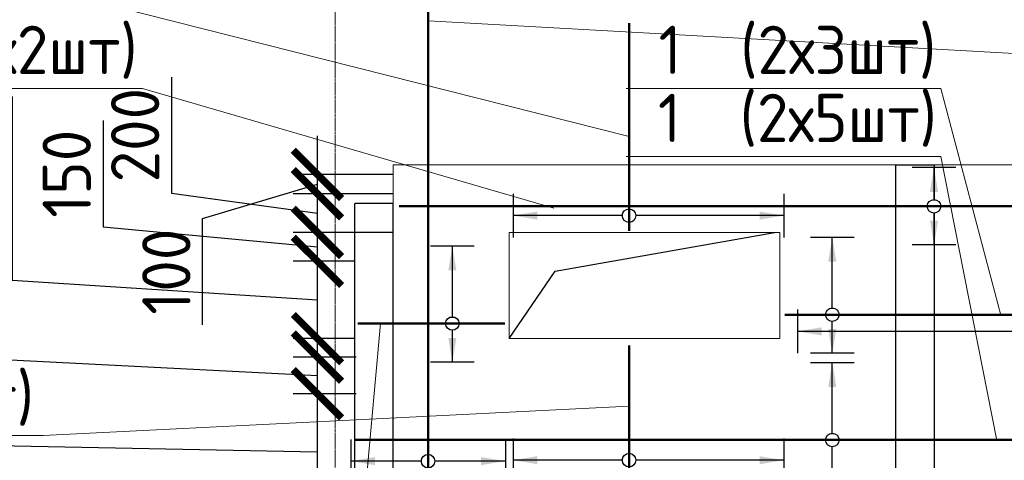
# Model space of a CAD drawing. Header units: millimetres. Extents: x 247266 to 730847, y -636031 to 10052.
# Tile 103 of 196: x 553802 to 558897, y -307184 to -304903. Entities that reach past the tile are written whole.
import ezdxf
from ezdxf import colors
from ezdxf.entities.mleader import LeaderData, LeaderLine
from ezdxf.math import Vec2, Vec3

# ---------------------------------------------------------------- set-up
doc = ezdxf.new("R2010")
doc.units = ezdxf.units.MM
doc.set_wipeout_variables(frame=1)
for name, pattern in [('______5', [1100, 800, -100, 100, -100]), ('________', [0]), ('HIDDEN2', [4.7625, 3.175, -1.5875]), ('осевая', [50.8, 31.75, -6.35, 6.35, -6.35])]:
    doc.linetypes.add(name, pattern=pattern)
for name, color, linetype, lineweight in [('Standard', 7, 'Continuous', 25), ('АрмСтер', 7, 'Continuous', 50), ('Оси', 7, '______5', 18), ('подоснова', 7, 'Continuous', 5)]:
    doc.layers.add(name, color=color, linetype=linetype, lineweight=lineweight)
doc.layers.add('РАЗМЕРЫ', color=7, linetype='Continuous')
doc.styles.add('GOST-2.304_Type-B', font='GOST_Common.ttf')
doc.dimstyles.new('СПДС', dxfattribs={"dimscale": 100, "dimtxt": 2.5, "dimasz": 2.5, "dimexe": 1.25, "dimexo": 0, "dimtad": 1, "dimdec": 0, "dimtxsty": 'GOST-2.304_Type-B', "dimblk": 'ARCHTICK', "dimcen": 2.5, "dimdle": 2, "dimadec": 0, "dimazin": 2, "dimtfac": 0.75, "dimtdec": 0, "dimtmove": 1, "dimatfit": 3, "dimfxl": 1, "dimtolj": 1, "dimarcsym": 1})

# ---------------------------------------------------------------- blocks, each defined once
blk = doc.blocks.new('*U3044')
at = {"layer": 'РАЗМЕРЫ'}
for p, q in [((112.5, 400), (-112.5, 400)), ((112.5, -400), (-112.5, -400))]:
    blk.add_line(p, q, dxfattribs=at)
at = {"layer": 'РАЗМЕРЫ', "ltscale": 15}
blk.add_line((0, -400), (0, 400), dxfattribs=at)
at = {"layer": 'РАЗМЕРЫ'}
for points in [[(0, 400), (20.9, 274.8), (-20.9, 274.8)], [(0, -400), (20.9, -274.8), (-20.9, -274.8)]]:
    blk.add_solid(points, dxfattribs=at)
at = {"linetype": 'Continuous', "lineweight": 0}
blk.add_wipeout([(35, 0), (28.3, 20.6), (10.8, 33.3), (-10.8, 33.3), (-28.3, 20.6), (-35, 0), (-28.3, -20.6), (-10.8, -33.3), (10.8, -33.3), (28.3, -20.6)], dxfattribs=at)
at = {"color": 0, "linetype": 'ByBlock', "lineweight": -2, "ltscale": 100}
blk.add_line((-1593.5, 0), (2391.5, 0), dxfattribs=at)
at = {"layer": 'РАЗМЕРЫ'}
blk.add_circle((0, 0), 35, dxfattribs=at)
blk = doc.blocks.new('*U3038')
at = {"layer": 'РАЗМЕРЫ'}
for p, q in [((112.5, 1400), (-112.5, 1400)), ((112.5, -1600), (-112.5, -1600))]:
    blk.add_line(p, q, dxfattribs=at)
at = {"layer": 'РАЗМЕРЫ', "ltscale": 15}
blk.add_line((0, -1600), (0, 1400), dxfattribs=at)
at = {"layer": 'РАЗМЕРЫ'}
for points in [[(0, 1400), (20.9, 1274.8), (-20.9, 1274.8)], [(0, -1600), (20.9, -1474.8), (-20.9, -1474.8)]]:
    blk.add_solid(points, dxfattribs=at)
at = {"linetype": 'Continuous', "lineweight": 0}
blk.add_wipeout([(35, 0), (28.3, 20.6), (10.8, 33.3), (-10.8, 33.3), (-28.3, 20.6), (-35, 0), (-28.3, -20.6), (-10.8, -33.3), (10.8, -33.3), (28.3, -20.6)], dxfattribs=at)
at = {"color": 0, "linetype": 'ByBlock', "lineweight": -2, "ltscale": 100}
blk.add_line((-2263.2, 0), (1716.8, 0), dxfattribs=at)
at = {"layer": 'РАЗМЕРЫ'}
blk.add_circle((0, 0), 35, dxfattribs=at)
blk = doc.blocks.new('*U3057')
at = {"layer": 'РАЗМЕРЫ'}
for p, q in [((112.5, 600), (-112.5, 600)), ((112.5, -800), (-112.5, -800))]:
    blk.add_line(p, q, dxfattribs=at)
at = {"layer": 'РАЗМЕРЫ', "ltscale": 15}
blk.add_line((0, -800), (0, 600), dxfattribs=at)
at = {"layer": 'РАЗМЕРЫ'}
for points in [[(0, 600), (20.9, 474.8), (-20.9, 474.8)], [(0, -800), (20.9, -674.8), (-20.9, -674.8)]]:
    blk.add_solid(points, dxfattribs=at)
at = {"linetype": 'Continuous', "lineweight": 0}
blk.add_wipeout([(35, 0), (28.3, 20.6), (10.8, 33.3), (-10.8, 33.3), (-28.3, 20.6), (-35, 0), (-28.3, -20.6), (-10.8, -33.3), (10.8, -33.3), (28.3, -20.6)], dxfattribs=at)
at = {"color": 0, "linetype": 'ByBlock', "lineweight": -2, "ltscale": 100}
blk.add_line((-135.8, 0), (594.2, 0), dxfattribs=at)
at = {"layer": 'РАЗМЕРЫ'}
blk.add_circle((0, 0), 35, dxfattribs=at)
blk = doc.blocks.new('*U3056')
at = {"layer": 'РАЗМЕРЫ'}
for p, q in [((112.5, 600), (-112.5, 600)), ((112.5, -800), (-112.5, -800))]:
    blk.add_line(p, q, dxfattribs=at)
at = {"layer": 'РАЗМЕРЫ', "ltscale": 15}
blk.add_line((0, -800), (0, 600), dxfattribs=at)
at = {"layer": 'РАЗМЕРЫ'}
for points in [[(0, 600), (20.9, 474.8), (-20.9, 474.8)], [(0, -800), (20.9, -674.8), (-20.9, -674.8)]]:
    blk.add_solid(points, dxfattribs=at)
at = {"linetype": 'Continuous', "lineweight": 0}
blk.add_wipeout([(35, 0), (28.3, 20.6), (10.8, 33.3), (-10.8, 33.3), (-28.3, 20.6), (-35, 0), (-28.3, -20.6), (-10.8, -33.3), (10.8, -33.3), (28.3, -20.6)], dxfattribs=at)
at = {"color": 0, "linetype": 'ByBlock', "lineweight": -2, "ltscale": 100}
blk.add_line((-79, 0), (996, 0), dxfattribs=at)
at = {"layer": 'РАЗМЕРЫ'}
blk.add_circle((0, 0), 35, dxfattribs=at)
blk = doc.blocks.new('*U3035')
at = {"layer": 'РАЗМЕРЫ'}
for p, q in [((112.5, 200), (-112.5, 200)), ((112.5, -200), (-112.5, -200))]:
    blk.add_line(p, q, dxfattribs=at)
at = {"layer": 'РАЗМЕРЫ', "ltscale": 15}
blk.add_line((0, -200), (0, 200), dxfattribs=at)
at = {"layer": 'РАЗМЕРЫ'}
for points in [[(0, 200), (20.9, 74.8), (-20.9, 74.8)], [(0, -200), (20.9, -74.8), (-20.9, -74.8)]]:
    blk.add_solid(points, dxfattribs=at)
at = {"linetype": 'Continuous', "lineweight": 0}
blk.add_wipeout([(35, 0), (28.3, 20.6), (10.8, 33.3), (-10.8, 33.3), (-28.3, 20.6), (-35, 0), (-28.3, -20.6), (-10.8, -33.3), (10.8, -33.3), (28.3, -20.6)], dxfattribs=at)
at = {"color": 0, "linetype": 'ByBlock', "lineweight": -2, "ltscale": 100}
blk.add_line((-2766.8, 0), (1748.2, 0), dxfattribs=at)
at = {"layer": 'РАЗМЕРЫ'}
blk.add_circle((0, 0), 35, dxfattribs=at)
blk = doc.blocks.new('*U3036')
at = {"layer": 'РАЗМЕРЫ'}
for p, q in [((112.5, 400), (-112.5, 400)), ((112.5, -200), (-112.5, -200))]:
    blk.add_line(p, q, dxfattribs=at)
at = {"layer": 'РАЗМЕРЫ', "ltscale": 15}
blk.add_line((0, -200), (0, 400), dxfattribs=at)
at = {"layer": 'РАЗМЕРЫ'}
for points in [[(0, 400), (20.9, 274.8), (-20.9, 274.8)], [(0, -200), (20.9, -74.8), (-20.9, -74.8)]]:
    blk.add_solid(points, dxfattribs=at)
at = {"linetype": 'Continuous', "lineweight": 0}
blk.add_wipeout([(35, 0), (28.3, 20.6), (10.8, 33.3), (-10.8, 33.3), (-28.3, 20.6), (-35, 0), (-28.3, -20.6), (-10.8, -33.3), (10.8, -33.3), (28.3, -20.6)], dxfattribs=at)
at = {"color": 0, "linetype": 'ByBlock', "lineweight": -2, "ltscale": 100}
blk.add_line((-488.4, 0), (271.6, 0), dxfattribs=at)
at = {"layer": 'РАЗМЕРЫ'}
blk.add_circle((0, 0), 35, dxfattribs=at)
blk = doc.blocks.new('*U3043')
at = {"layer": 'РАЗМЕРЫ'}
for p, q in [((112.5, 400), (-112.5, 400)), ((112.5, -200), (-112.5, -200))]:
    blk.add_line(p, q, dxfattribs=at)
at = {"layer": 'РАЗМЕРЫ', "ltscale": 15}
blk.add_line((0, -200), (0, 400), dxfattribs=at)
at = {"layer": 'РАЗМЕРЫ'}
for points in [[(0, 400), (20.9, 274.8), (-20.9, 274.8)], [(0, -200), (20.9, -74.8), (-20.9, -74.8)]]:
    blk.add_solid(points, dxfattribs=at)
at = {"linetype": 'Continuous', "lineweight": 0}
blk.add_wipeout([(35, 0), (28.3, 20.6), (10.8, 33.3), (-10.8, 33.3), (-28.3, 20.6), (-35, 0), (-28.3, -20.6), (-10.8, -33.3), (10.8, -33.3), (28.3, -20.6)], dxfattribs=at)
at = {"color": 0, "linetype": 'ByBlock', "lineweight": -2, "ltscale": 100}
blk.add_line((-245.3, 0), (2829.7, 0), dxfattribs=at)
at = {"layer": 'РАЗМЕРЫ'}
blk.add_circle((0, 0), 35, dxfattribs=at)
blk = doc.blocks.new('*U3040')
at = {"layer": 'РАЗМЕРЫ'}
blk.add_line((112.5, 400), (-112.5, 400), dxfattribs=at)
at = {"layer": 'РАЗМЕРЫ', "ltscale": 15}
blk.add_line((0, -400), (0, 400), dxfattribs=at)
at = {"layer": 'РАЗМЕРЫ'}
blk.add_solid([(0, 400), (20.9, 274.8), (-20.9, 274.8)], dxfattribs=at)
at = {"linetype": 'Continuous', "lineweight": 0}
blk.add_wipeout([(35, 0), (28.3, 20.6), (10.8, 33.3), (-10.8, 33.3), (-28.3, 20.6), (-35, 0), (-28.3, -20.6), (-10.8, -33.3), (10.8, -33.3), (28.3, -20.6)], dxfattribs=at)
at = {"color": 0, "linetype": 'ByBlock', "lineweight": -2, "ltscale": 100}
blk.add_line((-2470.3, 0), (2829.7, 0), dxfattribs=at)
at = {"layer": 'РАЗМЕРЫ'}
blk.add_circle((0, 0), 35, dxfattribs=at)
blk = doc.blocks.new('_None')
blk = doc.blocks.new('_ArchTick')
at = {"color": 0, "linetype": 'ByBlock', "const_width": 0.15}
blk.add_lwpolyline([(-0.5, -0.5), (0.5, 0.5)], dxfattribs=at)
blk = doc.blocks.new('*D3074')
at = {"layer": 'DEFPOINTS', "color": 0, "ltscale": 100}
for p in [(555342.6, -306839.7), (555542.1, -306839.7), (555542.1, -307439.7)]:
    blk.add_point(p, dxfattribs=at)
at = {"layer": 'РАЗМЕРЫ', "color": 0, "lineweight": -2}
for p, q in [((555342.6, -307639.7), (555342.6, -306639.7)), ((555542.1, -306839.7), (555217.6, -306839.7)), ((552760.2, -307690.6), (552760.2, -307090.1)), ((552760.2, -307090.1), (555342.6, -307139.7)), ((555542.1, -307439.7), (555217.6, -307439.7))]:
    blk.add_line(p, q, dxfattribs=at)
at = {"layer": 'РАЗМЕРЫ', "color": 0, "lineweight": -2, "ltscale": 100, "xscale": 250, "yscale": 250, "zscale": 250}
for p, rotation in [((555342.6, -306839.7), 90), ((555342.6, -307439.7), 270)]:
    blk.add_blockref('_ArchTick', p, dxfattribs=dict(at, rotation=rotation))
at = {"layer": 'РАЗМЕРЫ', "color": 0, "lineweight": 0, "ltscale": 100, "insert": (552572.5, -307390.4), "char_height": 250, "attachment_point": 5, "rotation": 90, "style": 'GOST-2.304_Type-B'}
blk.add_mtext('\\A1;600', dxfattribs=at)
blk = doc.blocks.new('*D3075')
at = {"layer": 'DEFPOINTS', "color": 0, "ltscale": 100}
for p in [(555342.6, -306649.7), (555542.1, -306649.7), (555542.1, -306839.7)]:
    blk.add_point(p, dxfattribs=at)
at = {"layer": 'РАЗМЕРЫ', "color": 0, "lineweight": -2}
for p, q in [((553315.1, -306091.2), (553315.1, -306641.6)), ((555342.6, -307039.7), (555342.6, -306449.7)), ((553315.1, -306641.6), (555342.6, -306744.7)), ((555542.1, -306649.7), (555217.6, -306649.7)), ((555542.1, -306839.7), (555217.6, -306839.7))]:
    blk.add_line(p, q, dxfattribs=at)
at = {"layer": 'РАЗМЕРЫ', "color": 0, "lineweight": -2, "ltscale": 100, "xscale": 250, "yscale": 250, "zscale": 250}
for p, rotation in [((555342.6, -306649.7), 90), ((555342.6, -306839.7), 270)]:
    blk.add_blockref('_ArchTick', p, dxfattribs=dict(at, rotation=rotation))
at = {"layer": 'РАЗМЕРЫ', "color": 0, "lineweight": 0, "ltscale": 100, "insert": (553127.4, -306366.4), "char_height": 250, "attachment_point": 5, "rotation": 90, "style": 'GOST-2.304_Type-B'}
blk.add_mtext('\\A1;190', dxfattribs=at)
blk = doc.blocks.new('*D3076')
at = {"layer": 'DEFPOINTS', "color": 0, "ltscale": 100}
for p in [(555342.6, -306154.1), (555534.5, -306154.1), (555534.5, -306554.1)]:
    blk.add_point(p, dxfattribs=at)
at = {"layer": 'РАЗМЕРЫ', "color": 0, "lineweight": -2}
for p, q in [((553763, -305300.2), (553763, -306251)), ((555342.6, -306754.1), (555342.6, -305954.1)), ((555534.5, -306154.1), (555217.6, -306154.1)), ((553763, -306251), (555342.6, -306354.1)), ((555534.5, -306554.1), (555217.6, -306554.1))]:
    blk.add_line(p, q, dxfattribs=at)
at = {"layer": 'РАЗМЕРЫ', "color": 0, "lineweight": -2, "ltscale": 100, "xscale": 250, "yscale": 250, "zscale": 250}
for p, rotation in [((555342.6, -306154.1), 90), ((555342.6, -306554.1), 270)]:
    blk.add_blockref('_ArchTick', p, dxfattribs=dict(at, rotation=rotation))
at = {"layer": 'РАЗМЕРЫ', "color": 0, "lineweight": 0, "ltscale": 100, "insert": (553575.4, -305775.6), "char_height": 250, "attachment_point": 5, "rotation": 90, "style": 'GOST-2.304_Type-B'}
blk.add_mtext('\\A1;2х200', dxfattribs=at)
blk = doc.blocks.new('*D3077')
at = {"layer": 'DEFPOINTS', "color": 0, "ltscale": 100}
for p in [(555342.6, -306004.1), (555534.5, -306004.1), (555534.5, -306154.1)]:
    blk.add_point(p, dxfattribs=at)
at = {"layer": 'РАЗМЕРЫ', "color": 0, "lineweight": -2}
for p, q in [((554233, -305425.6), (554233, -305976)), ((555342.6, -306354.1), (555342.6, -305804.1)), ((554233, -305976), (555342.6, -306079.1)), ((555534.5, -306004.1), (555217.6, -306004.1)), ((555534.5, -306154.1), (555217.6, -306154.1))]:
    blk.add_line(p, q, dxfattribs=at)
at = {"layer": 'РАЗМЕРЫ', "color": 0, "lineweight": -2, "ltscale": 100, "xscale": 250, "yscale": 250, "zscale": 250}
for p, rotation in [((555342.6, -306004.1), 90), ((555342.6, -306154.1), 270)]:
    blk.add_blockref('_ArchTick', p, dxfattribs=dict(at, rotation=rotation))
at = {"layer": 'РАЗМЕРЫ', "color": 0, "lineweight": 0, "ltscale": 100, "insert": (554045.4, -305700.8), "char_height": 250, "attachment_point": 5, "rotation": 90, "style": 'GOST-2.304_Type-B'}
blk.add_mtext('\\A1;150', dxfattribs=at)
blk = doc.blocks.new('*D3078')
at = {"layer": 'DEFPOINTS', "color": 0, "ltscale": 100}
for p in [(555342.9, -305804.4), (555734.5, -305804.4), (555734.5, -306004.4)]:
    blk.add_point(p, dxfattribs=at)
at = {"layer": 'РАЗМЕРЫ', "color": 0, "lineweight": -2}
for p, q in [((554587, -305200.8), (554587, -305801.3)), ((555342.9, -306204.4), (555342.9, -305604.4)), ((554587, -305801.3), (555342.9, -305904.4)), ((555734.5, -305804.4), (555217.9, -305804.4)), ((555734.5, -306004.4), (555217.9, -306004.4))]:
    blk.add_line(p, q, dxfattribs=at)
at = {"layer": 'РАЗМЕРЫ', "color": 0, "lineweight": -2, "ltscale": 100, "xscale": 250, "yscale": 250, "zscale": 250}
for p, rotation in [((555342.9, -305804.4), 90), ((555342.9, -306004.4), 270)]:
    blk.add_blockref('_ArchTick', p, dxfattribs=dict(at, rotation=rotation))
at = {"layer": 'РАЗМЕРЫ', "color": 0, "lineweight": 0, "ltscale": 100, "insert": (554399.4, -305501), "char_height": 250, "attachment_point": 5, "rotation": 90, "style": 'GOST-2.304_Type-B'}
blk.add_mtext('\\A1;200', dxfattribs=at)
blk = doc.blocks.new('*D3079')
at = {"layer": 'DEFPOINTS', "color": 0, "ltscale": 100}
for p in [(555342.6, -305704.4), (555733.9, -305704.4), (555733.9, -305804.4)]:
    blk.add_point(p, dxfattribs=at)
at = {"layer": 'РАЗМЕРЫ', "color": 0, "lineweight": -2}
for p, q in [((555342.6, -306004.4), (555342.6, -305504.4)), ((555733.9, -305704.4), (555217.6, -305704.4)), ((554748.4, -305932.6), (555342.6, -305754.4)), ((555733.9, -305804.4), (555217.6, -305804.4)), ((554748.4, -306483.1), (554748.4, -305932.6))]:
    blk.add_line(p, q, dxfattribs=at)
at = {"layer": 'РАЗМЕРЫ', "color": 0, "lineweight": -2, "ltscale": 100, "xscale": 250, "yscale": 250, "zscale": 250}
for p, rotation in [((555342.6, -305704.4), 270), ((555342.6, -305804.4), 90)]:
    blk.add_blockref('_ArchTick', p, dxfattribs=dict(at, rotation=rotation))
at = {"layer": 'РАЗМЕРЫ', "color": 0, "lineweight": 0, "ltscale": 100, "insert": (554560.8, -306207.9), "char_height": 250, "attachment_point": 5, "rotation": 90, "style": 'GOST-2.304_Type-B'}
blk.add_mtext('\\A1;100', dxfattribs=at)

msp = doc.modelspace()

# ---------------------------------------------------------------- linework, layer by layer
at = {"linetype": 'HIDDEN2', "transparency": 33554687}
for points in [[(558334.48, -305654.1), (558534.48, -305654.1), (558534.48, -308804.1), (558334.48, -308804.1)], [(558334.48, -305654.1), (558534.48, -305654.1), (558534.48, -308804.1), (558334.48, -308804.1)], [(555734.48, -305854.1), (555534.48, -305854.1), (555534.48, -308804.1), (555734.48, -308804.1)]]:
    msp.add_lwpolyline(points, close=True, dxfattribs=at)
at = {"layer": 'Standard', "linetype": '________', "lineweight": 0, "transparency": 33554687}
for p, q in [((556334.48, -305654.1), (555734.48, -305654.1)), ((556334.48, -305654.1), (555734.48, -305654.1)), ((555534.48, -305854.1), (555534.48, -308804.1)), ((555534.48, -305854.1), (555534.48, -308804.1))]:
    msp.add_line(p, q, dxfattribs=at)
for points in [[(555734.48, -305654.1), (555734.48, -305854.1)], [(555734.48, -305654.1), (555734.48, -305854.1)], [(562884.48, -305854.1), (560304.48, -305854.1), (560304.48, -305654.1), (556334.48, -305654.1)], [(562884.48, -305854.1), (560304.48, -305854.1), (560304.48, -305654.1), (556334.48, -305654.1)], [(555733.89, -305799.22), (555733.89, -305999.22)]]:
    msp.add_lwpolyline(points, dxfattribs=at)
msp.add_lwpolyline([(556334.48, -306004.1), (557734.48, -306004.1), (557734.48, -306554.1), (556334.48, -306554.1)], close=True, dxfattribs=at)
msp.add_lwpolyline([(556334.48, -306004.1), (557734.48, -306004.1), (557734.48, -306554.1), (556334.48, -306554.1)], close=True, dxfattribs=at)
at = {"layer": 'Оси', "linetype": 'осевая', "lineweight": 0, "ltscale": 0.3, "transparency": 33554687}
msp.add_line((555434.48, -303854.34), (555434.48, -312210.45), dxfattribs=at)
at = {"layer": 'РАЗМЕРЫ'}
msp.add_lwpolyline([(556334.48, -306554.1), (556571.91, -306205.63), (557707.14, -306004.1)], dxfattribs=at)
msp.add_lwpolyline([(556334.48, -306554.1), (556571.91, -306205.63), (557707.14, -306004.1)], dxfattribs=at)

# ---------------------------------------------------------------- block references
at = {"layer": 'АрмСтер', "ltscale": 15, "rotation": 90}
msp.add_blockref('*U3057', (556955.16, -307183.74), dxfattribs=at)

# ---------------------------------------------------------------- next in the draw order: block references
for name, p in [('*U3044', (555914.81, -307188.46)), ('*U3038', (559226.31, -306516.78)), ('*U3056', (556955.16, -305917.43))]:
    msp.add_blockref(name, p, dxfattribs=at)

# ---------------------------------------------------------------- next in the draw order: block references
at = {"layer": 'АрмСтер', "ltscale": 15}
msp.add_blockref('*U3035', (558532.97, -305869.18), dxfattribs=at)

# ---------------------------------------------------------------- next in the draw order: leaders
at = {"layer": 'подоснова'}
ml = msp.add_multileader_mtext('Standard', dxfattribs=at)
ml.set_content('3  (2х23шт)', color=256, style='GOST-2.304_Type-B')
ml.set_leader_properties(color=256, linetype='ByLayer', lineweight=15)
ml.set_arrow_properties(name='NONE')
ml.build(insert=Vec2(0, 0))
ml.multileader.update_dxf_attribs({"text_left_attachment_type": 6, "text_right_attachment_type": 6, "dogleg_length": 10, "arrow_head_size": 18})
ctx = ml.context
ctx.base_point, ctx.char_height, ctx.arrow_head_size, ctx.landing_gap_size, ctx.plane_origin = Vec3(552740.22, -304001.3), 250, 18, 20, Vec3(550048.68, -301195.38)
ctx.left_attachment, ctx.right_attachment, ctx.text_align_type = 6, 6, 1
notes = []
notes.append((ctx, [(1, (1, 1, 0), (554437.15, -304026.32), (-1, 0), 10, [(3, [(555914.81, -304908.83), (559226.31, -305094.54), (562666.16, -305006.41)], 0, [])])]))
ctx.mtext.insert, ctx.mtext.alignment, ctx.mtext.flow_direction = Vec3(553583.32, -303701.3), 2, 5
ml = msp.add_multileader_mtext('Standard', dxfattribs=at)
ml.set_content('Х5 (7шт)', color=256, style='GOST-2.304_Type-B')
ml.set_leader_properties(color=256, linetype='ByLayer', lineweight=15)
ml.set_arrow_properties(name='NONE')
ml.build(insert=Vec2(0, 0))
ml.multileader.update_dxf_attribs({"text_left_attachment_type": 6, "text_right_attachment_type": 6, "dogleg_length": 10, "arrow_head_size": 18})
ctx = ml.context
ctx.base_point, ctx.char_height, ctx.arrow_head_size, ctx.landing_gap_size, ctx.plane_origin = Vec3(551831.49, -304517.88), 250, 18, 20, Vec3(548754.34, -302247.51)
ctx.left_attachment, ctx.right_attachment, ctx.text_align_type = 6, 6, 1
notes.append((ctx, [(0, (1, 1, 0), (553142.67, -304542.9), (-1, 0), 10, [(0, [(556955.16, -305507.09)], 0, [])])]))
ctx.mtext.insert, ctx.mtext.alignment, ctx.mtext.flow_direction = Vec3(552481.79, -304217.88), 2, 5
for ctx, leaders in notes:
    for number, flags, end, landing, length, lines in leaders:
        leader = LeaderData()
        leader.index, (leader.has_last_leader_line, leader.has_dogleg_vector, leader.attachment_direction) = number, flags
        leader.last_leader_point, leader.dogleg_vector, leader.dogleg_length = Vec3(end), Vec3(landing), length
        for number, points, colour, breaks in lines:
            line = LeaderLine()
            line.index, line.vertices, line.color, line.breaks = number, Vec3.list(points), colors.encode_raw_color(colour), breaks
            leader.lines.append(line)
        ctx.leaders.append(leader)

# ---------------------------------------------------------------- next in the draw order: block references
at = {"layer": 'АрмСтер', "ltscale": 15}
for name, p in [('*U3043', (558006.41, -306430.44)), ('*U3036', (556040.6, -306475.93))]:
    msp.add_blockref(name, p, dxfattribs=at)

# ---------------------------------------------------------------- next in the draw order: leaders
at = {"layer": 'подоснова'}
ml = msp.add_multileader_mtext('Standard', dxfattribs=at)
ml.set_content('1  (2х2шт)', color=256, style='GOST-2.304_Type-B')
ml.set_leader_properties(color=256, linetype='ByLayer', lineweight=15)
ml.set_arrow_properties(name='NONE')
ml.build(insert=Vec2(0, 0))
ml.multileader.update_dxf_attribs({"text_left_attachment_type": 6, "text_right_attachment_type": 6, "dogleg_length": 10, "arrow_head_size": 18})
ctx = ml.context
ctx.base_point, ctx.char_height, ctx.arrow_head_size, ctx.landing_gap_size, ctx.plane_origin = Vec3(552965.22, -305234.41), 250, 18, 20, Vec3(550048.68, -301859.23)
ctx.left_attachment, ctx.right_attachment, ctx.text_align_type = 6, 6, 1
notes = []
notes.append((ctx, [(0, (1, 1, 0), (554437.03, -305259.44), (-1, 0), 10, [(0, [(556565.18, -305879.04)], 0, [])])]))
ctx.mtext.insert, ctx.mtext.alignment, ctx.mtext.flow_direction = Vec3(553695.82, -304934.41), 2, 5
for ctx, leaders in notes:
    for number, flags, end, landing, length, lines in leaders:
        leader = LeaderData()
        leader.index, (leader.has_last_leader_line, leader.has_dogleg_vector, leader.attachment_direction) = number, flags
        leader.last_leader_point, leader.dogleg_vector, leader.dogleg_length = Vec3(end), Vec3(landing), length
        for number, points, colour, breaks in lines:
            line = LeaderLine()
            line.index, line.vertices, line.color, line.breaks = number, Vec3.list(points), colors.encode_raw_color(colour), breaks
            leader.lines.append(line)
        ctx.leaders.append(leader)

# ---------------------------------------------------------------- next in the draw order: block references
at = {"layer": 'АрмСтер', "ltscale": 15}
msp.add_blockref('*U3040', (558006.41, -307078.94), dxfattribs=at)

# ---------------------------------------------------------------- next in the draw order: dimensions: what is measured, and where the dimension line sits
at = {"layer": 'РАЗМЕРЫ', "lineweight": 0}
for base, p1, p2, picture, middle in [((555342.87, -305804.4), (555734.48, -306004.4), (555734.48, -305804.4), '*D3078', (554586.98, -305738.78)), ((555342.57, -306004.1), (555534.48, -306154.1), (555534.48, -306004.1), '*D3077', (554232.98, -305913.48))]:
    dim = msp.add_linear_dim(base=base, p1=p1, p2=p2, angle=90, dimstyle='СПДС', dxfattribs=at)
    dim.commit()
    dim.dimension.update_dxf_attribs({"geometry": picture, "text_midpoint": middle, "dimtype": 160})
dim = msp.add_linear_dim(base=(555342.57, -305704.4), p1=(555733.89, -305804.4), p2=(555733.89, -305704.4), angle=90, dimstyle='СПДС', dxfattribs=at)
dim.commit()
dim.dimension.update_dxf_attribs({"geometry": '*D3079', "text_midpoint": (554560.82, -305995.14)})

# ---------------------------------------------------------------- next in the draw order: leaders
at = {"layer": 'подоснова'}
ml = msp.add_multileader_mtext('Standard', dxfattribs=at)
ml.set_content('1  (2х3шт)', color=256, style='GOST-2.304_Type-B')
ml.set_leader_properties(color=256, linetype='ByLayer', lineweight=15)
ml.set_arrow_properties(name='NONE')
ml.build(insert=Vec2(0, 0))
ml.multileader.update_dxf_attribs({"text_left_attachment_type": 6, "text_right_attachment_type": 6, "dogleg_length": 10, "arrow_head_size": 18})
ctx = ml.context
ctx.base_point, ctx.char_height, ctx.arrow_head_size, ctx.landing_gap_size, ctx.plane_origin = Vec3(557095.65, -305234.41), 250, 18, 20, Vec3(554179.11, -301859.23)
ctx.left_attachment, ctx.right_attachment, ctx.text_align_type = 6, 6, 1
notes = []
notes.append((ctx, [(0, (1, 1, 0), (558567.46, -305259.44), (-1, 0), 10, [(0, [(558877.93, -306433.29)], 0, [])])]))
ctx.mtext.insert, ctx.mtext.alignment, ctx.mtext.flow_direction = Vec3(557826.25, -304934.41), 2, 5
for ctx, leaders in notes:
    for number, flags, end, landing, length, lines in leaders:
        leader = LeaderData()
        leader.index, (leader.has_last_leader_line, leader.has_dogleg_vector, leader.attachment_direction) = number, flags
        leader.last_leader_point, leader.dogleg_vector, leader.dogleg_length = Vec3(end), Vec3(landing), length
        for number, points, colour, breaks in lines:
            line = LeaderLine()
            line.index, line.vertices, line.color, line.breaks = number, Vec3.list(points), colors.encode_raw_color(colour), breaks
            leader.lines.append(line)
        ctx.leaders.append(leader)

# ---------------------------------------------------------------- next in the draw order: dimensions: what is measured, and where the dimension line sits
at = {"layer": 'РАЗМЕРЫ', "lineweight": 0}
dim = msp.add_linear_dim(base=(555342.57, -306154.1), p1=(555534.48, -306554.1), p2=(555534.48, -306154.1), angle=90, text='2х200', dimstyle='СПДС', dxfattribs=at)
dim.commit()
dim.dimension.update_dxf_attribs({"geometry": '*D3076', "text_midpoint": (553763.04, -306188.48), "dimtype": 160})
for base, p1, p2, picture, middle in [((555342.57, -306649.74), (555542.08, -306839.74), (555542.08, -306649.74), '*D3075', (553315.06, -306579.11)), ((555342.57, -306839.74), (555542.08, -307439.74), (555542.08, -306839.74), '*D3074', (552760.17, -307152.64))]:
    dim = msp.add_linear_dim(base=base, p1=p1, p2=p2, angle=90, dimstyle='СПДС', dxfattribs=at)
    dim.commit()
    dim.dimension.update_dxf_attribs({"geometry": picture, "text_midpoint": middle, "dimtype": 160})

# ---------------------------------------------------------------- next in the draw order: leaders
at = {"layer": 'подоснова'}
ml = msp.add_multileader_mtext('Standard', dxfattribs=at)
ml.set_content('1  (2х5шт)', color=256, style='GOST-2.304_Type-B')
ml.set_leader_properties(color=256, linetype='ByLayer', lineweight=15)
ml.set_arrow_properties(name='NONE')
ml.build(insert=Vec2(0, 0))
ml.multileader.update_dxf_attribs({"text_left_attachment_type": 6, "text_right_attachment_type": 6, "dogleg_length": 10, "arrow_head_size": 18})
ctx = ml.context
ctx.base_point, ctx.char_height, ctx.arrow_head_size, ctx.landing_gap_size, ctx.plane_origin = Vec3(557095.65, -305586.75), 250, 18, 20, Vec3(554179.11, -302211.57)
ctx.left_attachment, ctx.right_attachment, ctx.text_align_type = 6, 6, 1
notes = []
notes.append((ctx, [(0, (1, 1, 0), (558567.46, -305611.77), (-1, 0), 10, [(0, [(558858.21, -307082.37)], 0, [])])]))
ctx.mtext.insert, ctx.mtext.alignment, ctx.mtext.flow_direction = Vec3(557826.25, -305286.75), 2, 5
ml = msp.add_multileader_mtext('Standard', dxfattribs=at)
ml.set_content('Х6 (6шт)\\Pшаг200', color=256, style='GOST-2.304_Type-B')
ml.set_leader_properties(color=256, linetype='ByLayer', lineweight=15)
ml.set_arrow_properties(name='NONE')
ml.build(insert=Vec2(0, 0))
ml.multileader.update_dxf_attribs({"text_left_attachment_type": 6, "text_right_attachment_type": 6, "dogleg_length": 10, "arrow_head_size": 18})
ctx = ml.context
ctx.base_point, ctx.char_height, ctx.arrow_head_size, ctx.landing_gap_size, ctx.plane_origin = Vec3(550478.53, -306738.17), 250, 18, 20, Vec3(549043.29, -302360.99)
ctx.left_attachment, ctx.right_attachment, ctx.text_align_type = 6, 6, 1
notes.append((ctx, [(1, (1, 1, 0), (551789.71, -306763.2), (-1, 0), 10, [(1, [(555669.47, -306475.93), (555552.23, -307766.19)], 0, [])])]))
ctx.mtext.insert, ctx.mtext.alignment, ctx.mtext.flow_direction = Vec3(551128.83, -306438.17), 2, 5
ml = msp.add_multileader_mtext('Standard', dxfattribs=at)
ml.set_content('Х6 (7шт)', color=256, style='GOST-2.304_Type-B')
ml.set_leader_properties(color=256, linetype='ByLayer', lineweight=15)
ml.set_arrow_properties(name='NONE')
ml.build(insert=Vec2(0, 0))
ml.multileader.update_dxf_attribs({"text_left_attachment_type": 6, "text_right_attachment_type": 6, "dogleg_length": 10, "arrow_head_size": 18})
ctx = ml.context
ctx.base_point, ctx.char_height, ctx.arrow_head_size, ctx.landing_gap_size, ctx.plane_origin = Vec3(552612.26, -307030.76), 250, 18, 20, Vec3(548464.2, -303440.1)
ctx.left_attachment, ctx.right_attachment, ctx.text_align_type = 6, 6, 1
notes.append((ctx, [(0, (1, 1, 0), (553923.45, -307055.79), (-1, 0), 10, [(0, [(556955.16, -306903.3)], 0, [])])]))
ctx.mtext.insert, ctx.mtext.alignment, ctx.mtext.flow_direction = Vec3(553262.56, -306730.76), 2, 5
for ctx, leaders in notes:
    for number, flags, end, landing, length, lines in leaders:
        leader = LeaderData()
        leader.index, (leader.has_last_leader_line, leader.has_dogleg_vector, leader.attachment_direction) = number, flags
        leader.last_leader_point, leader.dogleg_vector, leader.dogleg_length = Vec3(end), Vec3(landing), length
        for number, points, colour, breaks in lines:
            line = LeaderLine()
            line.index, line.vertices, line.color, line.breaks = number, Vec3.list(points), colors.encode_raw_color(colour), breaks
            leader.lines.append(line)
        ctx.leaders.append(leader)

doc.saveas('drawing.dxf')
